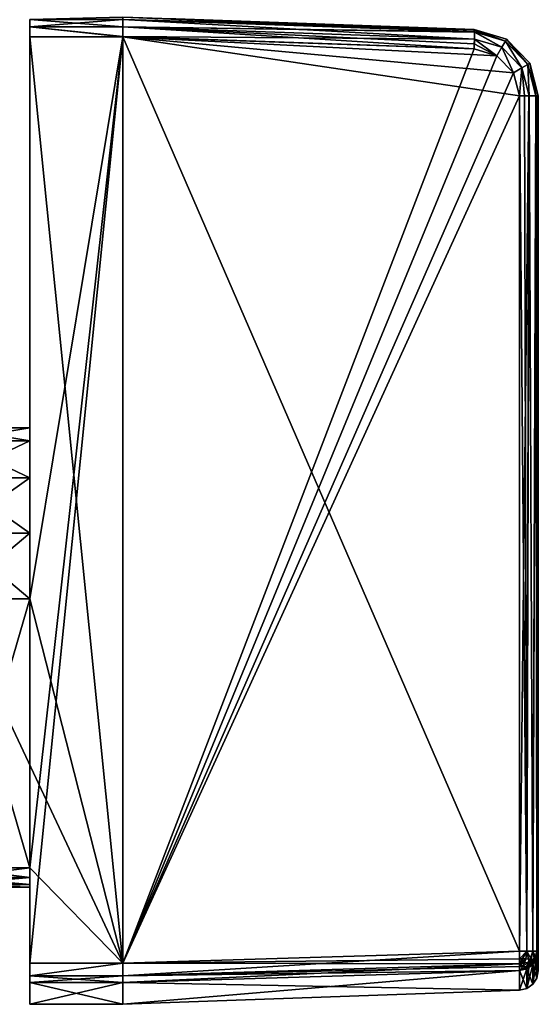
# Model space of a CAD drawing. Header units: millimetres. Extents: x -275 to 275, y -2132 to 836.
# Tile 3 of 83: x -14 to 40, y -2132 to -2031. Entities that reach past the tile are written whole.
import ezdxf

# ---------------------------------------------------------------- set-up
doc = ezdxf.new("R2010")
doc.units = ezdxf.units.MM
doc.header["$LTSCALE"] = 13.670324
for name, color, linetype in [('477', 7, 'CONTINUOUS'), ('478', 7, 'CONTINUOUS'), ('479', 7, 'CONTINUOUS'), ('480', 7, 'CONTINUOUS'), ('481', 7, 'CONTINUOUS'), ('482', 7, 'CONTINUOUS'), ('483', 7, 'CONTINUOUS'), ('485', 7, 'CONTINUOUS'), ('486', 7, 'CONTINUOUS'), ('487', 7, 'CONTINUOUS'), ('488', 7, 'CONTINUOUS'), ('489', 7, 'CONTINUOUS'), ('490', 7, 'CONTINUOUS'), ('491', 7, 'CONTINUOUS'), ('492', 7, 'CONTINUOUS'), ('493', 7, 'CONTINUOUS'), ('494', 7, 'CONTINUOUS'), ('495', 7, 'CONTINUOUS'), ('496', 7, 'CONTINUOUS'), ('497', 7, 'CONTINUOUS'), ('498', 7, 'CONTINUOUS'), ('499', 7, 'CONTINUOUS'), ('500', 7, 'CONTINUOUS'), ('501', 7, 'CONTINUOUS'), ('502', 7, 'CONTINUOUS'), ('503', 7, 'CONTINUOUS'), ('504', 7, 'CONTINUOUS'), ('505', 7, 'CONTINUOUS'), ('506', 7, 'CONTINUOUS'), ('507', 7, 'CONTINUOUS'), ('508', 7, 'CONTINUOUS'), ('509', 7, 'CONTINUOUS'), ('510', 7, 'CONTINUOUS'), ('518', 7, 'CONTINUOUS'), ('519', 7, 'CONTINUOUS'), ('520', 7, 'CONTINUOUS')]:
    doc.layers.add(name, color=color, linetype=linetype)

msp = doc.modelspace()

# ---------------------------------------------------------------- linework, layer by layer
at = {"layer": '477', "linetype": 'CONTINUOUS'}
for points in [[(-12.5, -2030.92, 44.07), (-12.5, -2031.66, 43.34), (-12.5, -2030.92, 77.07), (-12.5, -2030.92, 44.07)], [(-12.5, -2030.92, 77.07), (-12.5, -2031.66, 43.34), (-12.5, -2031.66, 77.8), (-12.5, -2030.92, 77.07)], [(-12.5, -2031.66, 43.34), (-12.5, -2032.66, 43.07), (-12.5, -2031.66, 77.8), (-12.5, -2031.66, 43.34)], [(-12.5, -2031.66, 77.8), (-12.5, -2032.66, 43.07), (-12.5, -2032.66, 78.07), (-12.5, -2031.66, 77.8)], [(-12.5, -2032.66, 78.07), (-12.5, -2032.66, 43.07), (-12.5, -2083.46, 44.4), (-12.5, -2032.66, 78.07)], [(-12.5, -2083.46, 44.4), (-12.5, -2032.66, 43.07), (-12.5, -2090.16, 43.07), (-12.5, -2083.46, 44.4)], [(-12.5, -2090.16, 78.07), (-12.5, -2032.66, 78.07), (-12.5, -2083.46, 76.74), (-12.5, -2090.16, 78.07)], [(-12.5, -2083.46, 76.74), (-12.5, -2032.66, 78.07), (-12.5, -2077.78, 72.94), (-12.5, -2083.46, 76.74)], [(-12.5, -2077.78, 72.94), (-12.5, -2032.66, 78.07), (-12.5, -2073.99, 67.26), (-12.5, -2077.78, 72.94)], [(-12.5, -2073.99, 67.26), (-12.5, -2032.66, 78.07), (-12.5, -2072.66, 60.57), (-12.5, -2073.99, 67.26)], [(-12.5, -2072.66, 60.57), (-12.5, -2032.66, 78.07), (-12.5, -2073.99, 53.87), (-12.5, -2072.66, 60.57)], [(-12.5, -2073.99, 53.87), (-12.5, -2032.66, 78.07), (-12.5, -2077.78, 48.19), (-12.5, -2073.99, 53.87)], [(-12.5, -2077.78, 48.19), (-12.5, -2032.66, 78.07), (-12.5, -2083.46, 44.4), (-12.5, -2077.78, 48.19)]]:
    msp.add_3dface(points, dxfattribs=at)
at = {"layer": '478', "linetype": 'CONTINUOUS'}
for points in [[(-12.5, -2117.66, 43.07), (-12.5, -2127.42, 43.07), (-12.5, -2128.73, 43.56), (-12.5, -2117.66, 43.07)], [(-12.5, -2117.66, 43.07), (-12.5, -2128.73, 43.56), (-12.5, -2118.66, 43.34), (-12.5, -2117.66, 43.07)], [(-12.5, -2127.42, 78.07), (-12.5, -2117.66, 78.07), (-12.5, -2118.66, 77.8), (-12.5, -2127.42, 78.07)], [(-12.5, -2128.73, 77.58), (-12.5, -2127.42, 78.07), (-12.5, -2118.66, 77.8), (-12.5, -2128.73, 77.58)], [(-12.5, -2118.66, 43.34), (-12.5, -2128.73, 43.56), (-12.5, -2119.39, 44.07), (-12.5, -2118.66, 43.34)], [(-12.5, -2119.39, 77.07), (-12.5, -2128.73, 77.58), (-12.5, -2118.66, 77.8), (-12.5, -2119.39, 77.07)], [(-12.5, -2128.73, 43.56), (-12.5, -2129.4, 44.78), (-12.5, -2119.39, 44.07), (-12.5, -2128.73, 43.56)], [(-12.5, -2119.39, 44.07), (-12.5, -2129.4, 44.78), (-12.5, -2119.66, 45.07), (-12.5, -2119.39, 44.07)], [(-12.5, -2129.4, 76.35), (-12.5, -2128.73, 77.58), (-12.5, -2119.39, 77.07), (-12.5, -2129.4, 76.35)], [(-12.5, -2119.66, 76.07), (-12.5, -2129.4, 76.35), (-12.5, -2119.39, 77.07), (-12.5, -2119.66, 76.07)], [(-12.5, -2129.4, 44.78), (-12.5, -2131.61, 60.28), (-12.5, -2119.66, 45.07), (-12.5, -2129.4, 44.78)], [(-12.5, -2131.61, 60.85), (-12.5, -2129.4, 76.35), (-12.5, -2119.66, 76.07), (-12.5, -2131.61, 60.85)], [(-12.5, -2131.63, 60.57), (-12.5, -2131.61, 60.85), (-12.5, -2119.66, 45.07), (-12.5, -2131.63, 60.57)], [(-12.5, -2119.66, 45.07), (-12.5, -2131.61, 60.85), (-12.5, -2119.66, 76.07), (-12.5, -2119.66, 45.07)], [(-12.5, -2131.61, 60.28), (-12.5, -2131.63, 60.57), (-12.5, -2119.66, 45.07), (-12.5, -2131.61, 60.28)]]:
    msp.add_3dface(points, dxfattribs=at)
at = {"layer": '479', "linetype": 'CONTINUOUS'}
for points in [[(-2.99, -2030.92, 44.07), (-12.5, -2030.92, 44.07), (-3, -2030.66, 45.07), (-2.99, -2030.92, 44.07)], [(-12.5, -2031.66, 43.34), (-12.5, -2030.92, 44.07), (-2.99, -2031.65, 43.34), (-12.5, -2031.66, 43.34)], [(-2.99, -2031.65, 43.34), (-12.5, -2030.92, 44.07), (-2.99, -2030.92, 44.07), (-2.99, -2031.65, 43.34)], [(-3, -2032.65, 43.07), (-12.5, -2031.66, 43.34), (-2.99, -2031.65, 43.34), (-3, -2032.65, 43.07)], [(-12.5, -2032.66, 43.07), (-12.5, -2031.66, 43.34), (-3, -2032.66, 43.07), (-12.5, -2032.66, 43.07)], [(-3, -2032.66, 43.07), (-12.5, -2031.66, 43.34), (-3, -2032.65, 43.07), (-3, -2032.66, 43.07)]]:
    msp.add_3dface(points, dxfattribs=at)
at = {"layer": '480', "linetype": 'CONTINUOUS'}
for points in [[(-12.5, -2090.16, 43.07), (-12.5, -2032.66, 43.07), (-3, -2127.42, 43.07), (-12.5, -2090.16, 43.07)], [(-12.5, -2032.66, 43.07), (-3, -2032.66, 43.07), (-3, -2127.42, 43.07), (-12.5, -2032.66, 43.07)], [(-20.5, -2090.16, 43.07), (-12.5, -2090.16, 43.07), (-3, -2127.42, 43.07), (-20.5, -2090.16, 43.07)], [(-20.5, -2117.66, 43.07), (-20.5, -2090.16, 43.07), (-12.5, -2117.66, 43.07), (-20.5, -2117.66, 43.07)], [(-12.5, -2117.66, 43.07), (-20.5, -2090.16, 43.07), (-3, -2127.42, 43.07), (-12.5, -2117.66, 43.07)], [(-12.5, -2127.42, 43.07), (-12.5, -2117.66, 43.07), (-3, -2127.42, 43.07), (-12.5, -2127.42, 43.07)]]:
    msp.add_3dface(points, dxfattribs=at)
at = {"layer": '481', "linetype": 'CONTINUOUS'}
for points in [[(-12.5, -2073.99, 67.26), (-12.5, -2072.66, 60.57), (-20.5, -2073.99, 67.26), (-12.5, -2073.99, 67.26)], [(-12.5, -2072.66, 60.57), (-12.5, -2073.99, 53.87), (-20.5, -2072.66, 60.57), (-12.5, -2072.66, 60.57)], [(-20.5, -2073.99, 67.26), (-12.5, -2072.66, 60.57), (-20.5, -2072.66, 60.57), (-20.5, -2073.99, 67.26)], [(-20.5, -2072.66, 60.57), (-12.5, -2073.99, 53.87), (-20.5, -2073.99, 53.87), (-20.5, -2072.66, 60.57)], [(-12.5, -2077.78, 72.94), (-12.5, -2073.99, 67.26), (-20.5, -2077.78, 72.94), (-12.5, -2077.78, 72.94)], [(-20.5, -2077.78, 72.94), (-12.5, -2073.99, 67.26), (-20.5, -2073.99, 67.26), (-20.5, -2077.78, 72.94)], [(-12.5, -2073.99, 53.87), (-12.5, -2077.78, 48.19), (-20.5, -2073.99, 53.87), (-12.5, -2073.99, 53.87)], [(-20.5, -2073.99, 53.87), (-12.5, -2077.78, 48.19), (-20.5, -2077.78, 48.19), (-20.5, -2073.99, 53.87)], [(-12.5, -2083.46, 76.74), (-12.5, -2077.78, 72.94), (-20.5, -2083.46, 76.74), (-12.5, -2083.46, 76.74)], [(-20.5, -2083.46, 76.74), (-12.5, -2077.78, 72.94), (-20.5, -2077.78, 72.94), (-20.5, -2083.46, 76.74)], [(-12.5, -2077.78, 48.19), (-12.5, -2083.46, 44.4), (-20.5, -2077.78, 48.19), (-12.5, -2077.78, 48.19)], [(-20.5, -2077.78, 48.19), (-12.5, -2083.46, 44.4), (-20.5, -2083.46, 44.4), (-20.5, -2077.78, 48.19)], [(-12.5, -2090.16, 78.07), (-12.5, -2083.46, 76.74), (-20.5, -2090.16, 78.07), (-12.5, -2090.16, 78.07)], [(-20.5, -2090.16, 78.07), (-12.5, -2083.46, 76.74), (-20.5, -2083.46, 76.74), (-20.5, -2090.16, 78.07)], [(-12.5, -2083.46, 44.4), (-12.5, -2090.16, 43.07), (-20.5, -2083.46, 44.4), (-12.5, -2083.46, 44.4)], [(-12.5, -2090.16, 43.07), (-20.5, -2090.16, 43.07), (-20.5, -2083.46, 44.4), (-12.5, -2090.16, 43.07)]]:
    msp.add_3dface(points, dxfattribs=at)
at = {"layer": '482', "linetype": 'CONTINUOUS'}
for points in [[(-12.5, -2032.66, 78.07), (-12.5, -2090.16, 78.07), (-3, -2032.66, 78.07), (-12.5, -2032.66, 78.07)], [(-3, -2032.66, 78.07), (-12.5, -2090.16, 78.07), (-12.5, -2117.66, 78.07), (-3, -2032.66, 78.07)], [(-3, -2127.42, 78.07), (-3, -2032.66, 78.07), (-12.5, -2127.42, 78.07), (-3, -2127.42, 78.07)], [(-12.5, -2127.42, 78.07), (-3, -2032.66, 78.07), (-12.5, -2117.66, 78.07), (-12.5, -2127.42, 78.07)], [(-12.5, -2090.16, 78.07), (-20.5, -2090.16, 78.07), (-20.5, -2117.66, 78.07), (-12.5, -2090.16, 78.07)], [(-12.5, -2117.66, 78.07), (-12.5, -2090.16, 78.07), (-20.5, -2117.66, 78.07), (-12.5, -2117.66, 78.07)]]:
    msp.add_3dface(points, dxfattribs=at)
at = {"layer": '483', "linetype": 'CONTINUOUS'}
for points in [[(-3, -2030.66, 76.07), (-12.5, -2030.92, 77.07), (-2.99, -2030.92, 77.07), (-3, -2030.66, 76.07)], [(-12.5, -2030.92, 77.07), (-12.5, -2031.66, 77.8), (-2.99, -2030.92, 77.07), (-12.5, -2030.92, 77.07)], [(-2.99, -2030.92, 77.07), (-12.5, -2031.66, 77.8), (-2.99, -2031.65, 77.8), (-2.99, -2030.92, 77.07)], [(-2.99, -2031.65, 77.8), (-12.5, -2031.66, 77.8), (-3, -2032.65, 78.07), (-2.99, -2031.65, 77.8)], [(-12.5, -2031.66, 77.8), (-12.5, -2032.66, 78.07), (-3, -2032.65, 78.07), (-12.5, -2031.66, 77.8)], [(-3, -2032.65, 78.07), (-12.5, -2032.66, 78.07), (-3, -2032.66, 78.07), (-3, -2032.65, 78.07)]]:
    msp.add_3dface(points, dxfattribs=at)
at = {"layer": '485', "linetype": 'CONTINUOUS'}
for points in [[(32.94, -2031.91, 74.81), (-3, -2030.66, 45.07), (2.43, -2030.84, 58.8), (32.94, -2031.91, 74.81)], [(-3, -2030.66, 45.07), (32.94, -2031.91, 74.81), (32.94, -2031.91, 46.32), (-3, -2030.66, 45.07)], [(-3, -2030.66, 76.07), (32.94, -2031.91, 74.81), (-0.93, -2030.73, 63.42), (-3, -2030.66, 76.07)], [(-3, -2030.66, 76.07), (-3, -2030.66, 76.07), (32.94, -2031.91, 74.81), (-3, -2030.66, 76.07)], [(-0.93, -2030.73, 63.42), (32.94, -2031.91, 74.81), (0.93, -2030.79, 63.42), (-0.93, -2030.73, 63.42)], [(0.93, -2030.79, 63.42), (32.94, -2031.91, 74.81), (2.43, -2030.84, 62.33), (0.93, -2030.79, 63.42)], [(2.43, -2030.84, 62.33), (32.94, -2031.91, 74.81), (3, -2030.86, 60.57), (2.43, -2030.84, 62.33)], [(3, -2030.86, 60.57), (32.94, -2031.91, 74.81), (2.43, -2030.84, 58.8), (3, -2030.86, 60.57)]]:
    msp.add_3dface(points, dxfattribs=at)
at = {"layer": '486', "linetype": 'CONTINUOUS'}
for points in [[(32.94, -2031.91, 46.32), (32.94, -2031.91, 74.81), (36.24, -2032.9, 74.73), (32.94, -2031.91, 46.32)], [(36.24, -2032.9, 46.4), (32.94, -2031.91, 46.32), (36.24, -2032.9, 74.73), (36.24, -2032.9, 46.4)], [(38.63, -2035.38, 46.46), (36.24, -2032.9, 46.4), (38.63, -2035.38, 74.67), (38.63, -2035.38, 46.46)], [(38.63, -2035.38, 74.67), (36.24, -2032.9, 46.4), (36.24, -2032.9, 74.73), (38.63, -2035.38, 74.67)], [(39.5, -2038.71, 46.48), (38.63, -2035.38, 46.46), (39.5, -2038.71, 74.65), (39.5, -2038.71, 46.48)], [(39.5, -2038.71, 74.65), (38.63, -2035.38, 46.46), (38.63, -2035.38, 74.67), (39.5, -2038.71, 74.65)]]:
    msp.add_3dface(points, dxfattribs=at)
at = {"layer": '487', "linetype": 'CONTINUOUS'}
for points in [[(32.94, -2031.91, 46.32), (36.24, -2032.9, 46.4), (36.13, -2033.13, 45.43), (32.94, -2031.91, 46.32)], [(32.96, -2032.17, 45.33), (32.94, -2031.91, 46.32), (32.96, -2032.18, 45.32), (32.96, -2032.17, 45.33)], [(32.96, -2032.18, 45.32), (32.94, -2031.91, 46.32), (36.13, -2033.13, 45.43), (32.96, -2032.18, 45.32)], [(32.96, -2032.18, 45.32), (36.13, -2033.13, 45.43), (35.77, -2033.75, 44.69), (32.96, -2032.18, 45.32)], [(32.96, -2032.9, 44.6), (32.96, -2032.18, 45.32), (32.96, -2032.91, 44.59), (32.96, -2032.9, 44.6)], [(32.96, -2032.91, 44.59), (32.96, -2032.18, 45.32), (35.77, -2033.75, 44.69), (32.96, -2032.91, 44.59)], [(32.95, -2033.38, 44.39), (32.96, -2032.91, 44.59), (35.27, -2034.61, 44.4), (32.95, -2033.38, 44.39)], [(32.96, -2032.91, 44.59), (35.77, -2033.75, 44.69), (35.27, -2034.61, 44.4), (32.96, -2032.91, 44.59)], [(35.77, -2033.75, 44.69), (36.13, -2033.13, 45.43), (37.81, -2035.86, 44.76), (35.77, -2033.75, 44.69)], [(36.13, -2033.13, 45.43), (36.24, -2032.9, 46.4), (38.43, -2035.51, 45.51), (36.13, -2033.13, 45.43)], [(36.13, -2033.13, 45.43), (38.43, -2035.51, 45.51), (37.81, -2035.86, 44.76), (36.13, -2033.13, 45.43)], [(36.24, -2032.9, 46.4), (38.63, -2035.38, 46.46), (38.43, -2035.51, 45.51), (36.24, -2032.9, 46.4)], [(32.94, -2033.91, 44.32), (32.95, -2033.38, 44.39), (35.27, -2034.61, 44.4), (32.94, -2033.91, 44.32)], [(35.27, -2034.61, 44.4), (35.77, -2033.75, 44.69), (36.95, -2036.35, 44.46), (35.27, -2034.61, 44.4)], [(35.77, -2033.75, 44.69), (37.81, -2035.86, 44.76), (36.95, -2036.35, 44.46), (35.77, -2033.75, 44.69)], [(38.43, -2035.51, 45.51), (38.63, -2035.38, 46.46), (39.27, -2038.71, 45.54), (38.43, -2035.51, 45.51)], [(38.63, -2035.38, 46.46), (39.5, -2038.71, 46.48), (39.27, -2038.71, 45.54), (38.63, -2035.38, 46.46)], [(36.95, -2036.35, 44.46), (37.81, -2035.86, 44.76), (37.57, -2038.71, 44.48), (36.95, -2036.35, 44.46)], [(37.81, -2035.86, 44.76), (38.56, -2038.71, 44.79), (37.57, -2038.71, 44.48), (37.81, -2035.86, 44.76)], [(37.81, -2035.86, 44.76), (38.43, -2035.51, 45.51), (38.56, -2038.71, 44.79), (37.81, -2035.86, 44.76)], [(38.43, -2035.51, 45.51), (39.27, -2038.71, 45.54), (38.56, -2038.71, 44.79), (38.43, -2035.51, 45.51)], [(37.57, -2038.71, 44.48), (38.56, -2038.71, 44.79), (38.53, -2038.71, 44.77), (37.57, -2038.71, 44.48)], [(38.56, -2038.71, 44.79), (39.27, -2038.71, 45.54), (39.24, -2038.71, 45.49), (38.56, -2038.71, 44.79)], [(39.27, -2038.71, 45.54), (39.5, -2038.71, 46.48), (39.43, -2038.71, 45.97), (39.27, -2038.71, 45.54)]]:
    msp.add_3dface(points, dxfattribs=at)
at = {"layer": '488', "linetype": 'CONTINUOUS'}
for points in [[(-2.99, -2030.92, 44.07), (-3, -2030.66, 45.07), (32.96, -2032.17, 45.33), (-2.99, -2030.92, 44.07)], [(-3, -2030.66, 45.07), (32.94, -2031.91, 46.32), (32.96, -2032.17, 45.33), (-3, -2030.66, 45.07)], [(-2.99, -2031.65, 43.34), (-2.99, -2030.92, 44.07), (32.96, -2032.9, 44.6), (-2.99, -2031.65, 43.34)], [(-2.99, -2030.92, 44.07), (32.96, -2032.17, 45.33), (32.96, -2032.18, 45.32), (-2.99, -2030.92, 44.07)], [(-2.99, -2030.92, 44.07), (32.96, -2032.18, 45.32), (32.96, -2032.9, 44.6), (-2.99, -2030.92, 44.07)], [(-3, -2032.65, 43.07), (-2.99, -2031.65, 43.34), (32.94, -2033.91, 44.32), (-3, -2032.65, 43.07)], [(-2.99, -2031.65, 43.34), (32.96, -2032.9, 44.6), (32.96, -2032.91, 44.59), (-2.99, -2031.65, 43.34)], [(-2.99, -2031.65, 43.34), (32.96, -2032.91, 44.59), (32.95, -2033.38, 44.39), (-2.99, -2031.65, 43.34)], [(-2.99, -2031.65, 43.34), (32.95, -2033.38, 44.39), (32.94, -2033.91, 44.32), (-2.99, -2031.65, 43.34)]]:
    msp.add_3dface(points, dxfattribs=at)
at = {"layer": '489', "linetype": 'CONTINUOUS'}
for points in [[(-3, -2032.66, 43.07), (-3, -2032.65, 43.07), (32.94, -2033.91, 44.32), (-3, -2032.66, 43.07)], [(-3, -2127.42, 43.07), (-3, -2032.66, 43.07), (37.57, -2126.19, 44.48), (-3, -2127.42, 43.07)], [(-3, -2032.66, 43.07), (32.94, -2033.91, 44.32), (35.27, -2034.61, 44.4), (-3, -2032.66, 43.07)], [(-3, -2032.66, 43.07), (35.27, -2034.61, 44.4), (36.95, -2036.35, 44.46), (-3, -2032.66, 43.07)], [(-3, -2032.66, 43.07), (36.95, -2036.35, 44.46), (37.57, -2038.71, 44.48), (-3, -2032.66, 43.07)], [(-3, -2032.66, 43.07), (37.57, -2038.71, 44.48), (37.57, -2126.19, 44.48), (-3, -2032.66, 43.07)], [(-3, -2127.42, 43.07), (-3, -2127.42, 43.07), (37.57, -2126.19, 44.48), (-3, -2127.42, 43.07)]]:
    msp.add_3dface(points, dxfattribs=at)
at = {"layer": '490', "linetype": 'CONTINUOUS'}
for points in [[(-12.5, -2127.42, 43.07), (-3, -2127.42, 43.07), (-3, -2127.42, 43.07), (-12.5, -2127.42, 43.07)], [(-12.5, -2127.42, 43.07), (-3, -2127.42, 43.07), (-12.5, -2128.73, 43.56), (-12.5, -2127.42, 43.07)], [(-3, -2127.42, 43.07), (-2.99, -2128.73, 43.56), (-12.5, -2128.73, 43.56), (-3, -2127.42, 43.07)], [(-3, -2129.4, 44.78), (-12.5, -2129.4, 44.78), (-12.5, -2128.73, 43.56), (-3, -2129.4, 44.78)], [(-3, -2129.4, 44.78), (-3, -2129.4, 44.78), (-12.5, -2128.73, 43.56), (-3, -2129.4, 44.78)], [(-2.99, -2128.73, 43.56), (-3, -2129.4, 44.78), (-12.5, -2128.73, 43.56), (-2.99, -2128.73, 43.56)]]:
    msp.add_3dface(points, dxfattribs=at)
at = {"layer": '491', "linetype": 'CONTINUOUS'}
for points in [[(-12.5, -2129.4, 44.78), (-3, -2129.4, 44.78), (-3, -2131.61, 60.28), (-12.5, -2129.4, 44.78)], [(-12.5, -2131.61, 60.28), (-12.5, -2129.4, 44.78), (-3, -2131.61, 60.28), (-12.5, -2131.61, 60.28)]]:
    msp.add_3dface(points, dxfattribs=at)
at = {"layer": '492', "linetype": 'CONTINUOUS'}
for points in [[(-12.5, -2131.61, 60.85), (-12.5, -2131.63, 60.57), (-3, -2131.61, 60.85), (-12.5, -2131.61, 60.85)], [(-12.5, -2131.63, 60.57), (-12.5, -2131.61, 60.28), (-3, -2131.63, 60.57), (-12.5, -2131.63, 60.57)], [(-12.5, -2131.63, 60.57), (-3, -2131.63, 60.57), (-3, -2131.61, 60.85), (-12.5, -2131.63, 60.57)], [(-12.5, -2131.61, 60.28), (-3, -2131.61, 60.28), (-3, -2131.63, 60.57), (-12.5, -2131.61, 60.28)]]:
    msp.add_3dface(points, dxfattribs=at)
at = {"layer": '493', "linetype": 'CONTINUOUS'}
for points in [[(-12.5, -2129.4, 76.35), (-12.5, -2131.61, 60.85), (-3, -2129.4, 76.35), (-12.5, -2129.4, 76.35)], [(-3, -2129.4, 76.35), (-12.5, -2131.61, 60.85), (-3, -2131.61, 60.85), (-3, -2129.4, 76.35)]]:
    msp.add_3dface(points, dxfattribs=at)
at = {"layer": '494', "linetype": 'CONTINUOUS'}
for points in [[(-3, -2127.42, 78.07), (-12.5, -2127.42, 78.07), (-12.5, -2128.73, 77.58), (-3, -2127.42, 78.07)], [(-3, -2127.42, 78.07), (-12.5, -2128.73, 77.58), (-2.99, -2128.73, 77.58), (-3, -2127.42, 78.07)], [(-12.5, -2128.73, 77.58), (-12.5, -2129.4, 76.35), (-2.99, -2128.73, 77.58), (-12.5, -2128.73, 77.58)], [(-2.99, -2128.73, 77.58), (-12.5, -2129.4, 76.35), (-3, -2129.4, 76.35), (-2.99, -2128.73, 77.58)]]:
    msp.add_3dface(points, dxfattribs=at)
at = {"layer": '495', "linetype": 'CONTINUOUS'}
for points in [[(-3, -2032.65, 78.07), (-3, -2032.66, 78.07), (32.94, -2033.91, 76.81), (-3, -2032.65, 78.07)], [(-3, -2032.66, 78.07), (-3, -2127.42, 78.07), (32.94, -2033.91, 76.81), (-3, -2032.66, 78.07)], [(32.94, -2033.91, 76.81), (-3, -2127.42, 78.07), (35.27, -2034.61, 76.73), (32.94, -2033.91, 76.81)], [(35.27, -2034.61, 76.73), (-3, -2127.42, 78.07), (36.95, -2036.35, 76.67), (35.27, -2034.61, 76.73)], [(36.95, -2036.35, 76.67), (-3, -2127.42, 78.07), (37.57, -2038.71, 76.65), (36.95, -2036.35, 76.67)], [(37.57, -2038.71, 76.65), (-3, -2127.42, 78.07), (37.57, -2126.19, 76.65), (37.57, -2038.71, 76.65)], [(-3, -2127.42, 78.07), (-3, -2127.42, 78.07), (37.57, -2126.19, 76.65), (-3, -2127.42, 78.07)]]:
    msp.add_3dface(points, dxfattribs=at)
at = {"layer": '496', "linetype": 'CONTINUOUS'}
for points in [[(36.24, -2032.9, 74.73), (32.94, -2031.91, 74.81), (36.13, -2033.13, 75.7), (36.24, -2032.9, 74.73)], [(36.13, -2033.13, 75.7), (32.94, -2031.91, 74.81), (32.95, -2031.98, 75.34), (36.13, -2033.13, 75.7)], [(32.96, -2032.18, 75.81), (36.13, -2033.13, 75.7), (32.95, -2031.98, 75.34), (32.96, -2032.18, 75.81)], [(36.13, -2033.13, 75.7), (32.96, -2032.18, 75.81), (35.77, -2033.75, 76.45), (36.13, -2033.13, 75.7)], [(35.77, -2033.75, 76.45), (32.96, -2032.18, 75.81), (32.96, -2032.19, 75.82), (35.77, -2033.75, 76.45)], [(32.96, -2032.91, 76.54), (35.77, -2033.75, 76.45), (32.96, -2032.19, 75.82), (32.96, -2032.91, 76.54)], [(32.94, -2033.91, 76.81), (35.27, -2034.61, 76.73), (32.96, -2032.92, 76.55), (32.94, -2033.91, 76.81)], [(35.27, -2034.61, 76.73), (35.77, -2033.75, 76.45), (32.96, -2032.91, 76.54), (35.27, -2034.61, 76.73)], [(35.27, -2034.61, 76.73), (32.96, -2032.91, 76.54), (32.96, -2032.92, 76.55), (35.27, -2034.61, 76.73)], [(37.81, -2035.86, 76.38), (36.13, -2033.13, 75.7), (35.77, -2033.75, 76.45), (37.81, -2035.86, 76.38)], [(38.43, -2035.51, 75.62), (36.24, -2032.9, 74.73), (36.13, -2033.13, 75.7), (38.43, -2035.51, 75.62)], [(38.43, -2035.51, 75.62), (36.13, -2033.13, 75.7), (37.81, -2035.86, 76.38), (38.43, -2035.51, 75.62)], [(38.63, -2035.38, 74.67), (36.24, -2032.9, 74.73), (38.43, -2035.51, 75.62), (38.63, -2035.38, 74.67)], [(35.27, -2034.61, 76.73), (36.95, -2036.35, 76.67), (35.77, -2033.75, 76.45), (35.27, -2034.61, 76.73)], [(36.95, -2036.35, 76.67), (37.81, -2035.86, 76.38), (35.77, -2033.75, 76.45), (36.95, -2036.35, 76.67)], [(39.27, -2038.71, 75.59), (38.63, -2035.38, 74.67), (38.43, -2035.51, 75.62), (39.27, -2038.71, 75.59)], [(39.5, -2038.71, 74.65), (38.63, -2035.38, 74.67), (39.27, -2038.71, 75.59), (39.5, -2038.71, 74.65)], [(36.95, -2036.35, 76.67), (37.57, -2038.71, 76.65), (37.81, -2035.86, 76.38), (36.95, -2036.35, 76.67)], [(37.81, -2035.86, 76.38), (37.57, -2038.71, 76.65), (38.08, -2038.71, 76.57), (37.81, -2035.86, 76.38)], [(38.56, -2038.71, 76.35), (38.43, -2035.51, 75.62), (37.81, -2035.86, 76.38), (38.56, -2038.71, 76.35)], [(38.56, -2038.71, 76.35), (37.81, -2035.86, 76.38), (38.55, -2038.71, 76.35), (38.56, -2038.71, 76.35)], [(38.55, -2038.71, 76.35), (37.81, -2035.86, 76.38), (38.08, -2038.71, 76.57), (38.55, -2038.71, 76.35)], [(39.27, -2038.71, 75.59), (38.43, -2035.51, 75.62), (39.25, -2038.71, 75.62), (39.27, -2038.71, 75.59)], [(39.25, -2038.71, 75.62), (38.43, -2035.51, 75.62), (38.56, -2038.71, 76.35), (39.25, -2038.71, 75.62)]]:
    msp.add_3dface(points, dxfattribs=at)
at = {"layer": '497', "linetype": 'CONTINUOUS'}
for points in [[(37.57, -2038.71, 76.65), (37.57, -2126.19, 76.65), (38.31, -2126.19, 76.48), (37.57, -2038.71, 76.65)], [(38.08, -2038.71, 76.57), (37.57, -2038.71, 76.65), (38.31, -2126.19, 76.48), (38.08, -2038.71, 76.57)], [(38.55, -2038.71, 76.35), (38.08, -2038.71, 76.57), (38.31, -2126.19, 76.48), (38.55, -2038.71, 76.35)], [(38.94, -2126.19, 76.04), (38.55, -2038.71, 76.35), (38.31, -2126.19, 76.48), (38.94, -2126.19, 76.04)], [(38.56, -2038.71, 76.35), (38.55, -2038.71, 76.35), (38.94, -2126.19, 76.04), (38.56, -2038.71, 76.35)], [(39.25, -2038.71, 75.62), (38.56, -2038.71, 76.35), (38.94, -2126.19, 76.04), (39.25, -2038.71, 75.62)], [(39.35, -2126.19, 75.4), (39.25, -2038.71, 75.62), (38.94, -2126.19, 76.04), (39.35, -2126.19, 75.4)], [(39.27, -2038.71, 75.59), (39.25, -2038.71, 75.62), (39.35, -2126.19, 75.4), (39.27, -2038.71, 75.59)], [(39.5, -2038.71, 74.65), (39.27, -2038.71, 75.59), (39.5, -2126.19, 74.65), (39.5, -2038.71, 74.65)], [(39.5, -2126.19, 74.65), (39.27, -2038.71, 75.59), (39.35, -2126.19, 75.4), (39.5, -2126.19, 74.65)]]:
    msp.add_3dface(points, dxfattribs=at)
at = {"layer": '498', "linetype": 'CONTINUOUS'}
for points in [[(39.5, -2038.71, 46.48), (39.5, -2038.71, 74.65), (39.5, -2126.19, 74.65), (39.5, -2038.71, 46.48)], [(39.5, -2038.71, 46.48), (39.5, -2126.19, 74.65), (39.5, -2126.19, 46.48), (39.5, -2038.71, 46.48)], [(39.5, -2126.19, 46.48), (39.5, -2126.19, 74.65), (39.5, -2128.2, 60.57), (39.5, -2126.19, 46.48)]]:
    msp.add_3dface(points, dxfattribs=at)
at = {"layer": '499', "linetype": 'CONTINUOUS'}
for points in [[(37.57, -2038.71, 44.48), (38.53, -2038.71, 44.77), (37.57, -2126.19, 44.48), (37.57, -2038.71, 44.48)], [(37.57, -2126.19, 44.48), (38.53, -2038.71, 44.77), (38.31, -2126.19, 44.66), (37.57, -2126.19, 44.48)], [(38.53, -2038.71, 44.77), (38.56, -2038.71, 44.79), (38.31, -2126.19, 44.66), (38.53, -2038.71, 44.77)], [(38.31, -2126.19, 44.66), (38.56, -2038.71, 44.79), (38.94, -2126.19, 45.09), (38.31, -2126.19, 44.66)], [(38.56, -2038.71, 44.79), (39.24, -2038.71, 45.49), (38.94, -2126.19, 45.09), (38.56, -2038.71, 44.79)], [(39.24, -2038.71, 45.49), (39.27, -2038.71, 45.54), (38.94, -2126.19, 45.09), (39.24, -2038.71, 45.49)], [(38.94, -2126.19, 45.09), (39.27, -2038.71, 45.54), (39.35, -2126.19, 45.73), (38.94, -2126.19, 45.09)], [(39.27, -2038.71, 45.54), (39.43, -2038.71, 45.97), (39.35, -2126.19, 45.73), (39.27, -2038.71, 45.54)], [(39.43, -2038.71, 45.97), (39.5, -2038.71, 46.48), (39.35, -2126.19, 45.73), (39.43, -2038.71, 45.97)], [(39.5, -2038.71, 46.48), (39.5, -2126.19, 46.48), (39.35, -2126.19, 45.73), (39.5, -2038.71, 46.48)]]:
    msp.add_3dface(points, dxfattribs=at)
at = {"layer": '500', "linetype": 'CONTINUOUS'}
for points in [[(37.57, -2126.19, 44.48), (38.31, -2126.19, 44.66), (37.59, -2126.98, 44.65), (37.57, -2126.19, 44.48)], [(37.59, -2126.98, 44.65), (38.31, -2126.19, 44.66), (38.23, -2126.98, 44.79), (37.59, -2126.98, 44.65)], [(37.59, -2126.98, 44.65), (38.23, -2126.98, 44.79), (37.59, -2127.5, 44.97), (37.59, -2126.98, 44.65)], [(37.59, -2127.5, 44.97), (38.23, -2126.98, 44.79), (37.59, -2127.78, 45.27), (37.59, -2127.5, 44.97)], [(37.59, -2127.78, 45.27), (38.23, -2126.98, 44.79), (37.96, -2127.78, 45.35), (37.59, -2127.78, 45.27)], [(38.23, -2126.98, 44.79), (38.76, -2127.01, 45.16), (37.96, -2127.78, 45.35), (38.23, -2126.98, 44.79)], [(37.96, -2127.78, 45.35), (38.76, -2127.01, 45.16), (38.26, -2127.8, 45.57), (37.96, -2127.78, 45.35)], [(38.23, -2126.98, 44.79), (38.31, -2126.19, 44.66), (38.76, -2127.01, 45.16), (38.23, -2126.98, 44.79)], [(38.76, -2127.01, 45.16), (39.12, -2127.08, 45.71), (38.26, -2127.8, 45.57), (38.76, -2127.01, 45.16)], [(38.31, -2126.19, 44.66), (38.94, -2126.19, 45.09), (38.76, -2127.01, 45.16), (38.31, -2126.19, 44.66)], [(38.76, -2127.01, 45.16), (38.94, -2126.19, 45.09), (39.12, -2127.08, 45.71), (38.76, -2127.01, 45.16)], [(38.94, -2126.19, 45.09), (39.35, -2126.19, 45.73), (39.12, -2127.08, 45.71), (38.94, -2126.19, 45.09)], [(39.35, -2126.19, 45.73), (39.5, -2126.19, 46.48), (39.12, -2127.08, 45.71), (39.35, -2126.19, 45.73)], [(39.12, -2127.08, 45.71), (39.5, -2126.19, 46.48), (39.35, -2126.93, 46.38), (39.12, -2127.08, 45.71)], [(39.24, -2127.16, 46.34), (39.12, -2127.08, 45.71), (39.35, -2126.93, 46.38), (39.24, -2127.16, 46.34)], [(37.59, -2127.78, 45.27), (37.96, -2127.78, 45.35), (37.57, -2128.17, 46.2), (37.59, -2127.78, 45.27)], [(37.96, -2127.78, 45.35), (38.26, -2127.8, 45.57), (37.57, -2128.17, 46.2), (37.96, -2127.78, 45.35)], [(38.26, -2127.8, 45.57), (38.47, -2127.84, 45.88), (37.57, -2128.17, 46.2), (38.26, -2127.8, 45.57)], [(38.47, -2127.84, 45.88), (38.54, -2127.88, 46.24), (37.57, -2128.17, 46.2), (38.47, -2127.84, 45.88)], [(37.57, -2128.17, 46.2), (38.54, -2127.88, 46.24), (38.31, -2128, 46.22), (37.57, -2128.17, 46.2)], [(38.26, -2127.8, 45.57), (39.12, -2127.08, 45.71), (38.47, -2127.84, 45.88), (38.26, -2127.8, 45.57)], [(39.12, -2127.08, 45.71), (39.24, -2127.16, 46.34), (38.47, -2127.84, 45.88), (39.12, -2127.08, 45.71)], [(38.47, -2127.84, 45.88), (39.24, -2127.16, 46.34), (38.94, -2127.57, 46.29), (38.47, -2127.84, 45.88)], [(38.54, -2127.88, 46.24), (38.47, -2127.84, 45.88), (38.94, -2127.57, 46.29), (38.54, -2127.88, 46.24)]]:
    msp.add_3dface(points, dxfattribs=at)
at = {"layer": '501', "linetype": 'CONTINUOUS'}
for points in [[(-3, -2127.42, 43.07), (37.57, -2126.19, 44.48), (37.59, -2126.98, 44.65), (-3, -2127.42, 43.07)], [(-3, -2127.42, 43.07), (37.59, -2126.98, 44.65), (37.59, -2127.5, 44.97), (-3, -2127.42, 43.07)], [(-2.99, -2128.73, 43.56), (-3, -2127.42, 43.07), (37.59, -2127.5, 44.97), (-2.99, -2128.73, 43.56)], [(-2.99, -2128.73, 43.56), (37.59, -2127.5, 44.97), (37.59, -2127.78, 45.27), (-2.99, -2128.73, 43.56)], [(-2.99, -2128.73, 43.56), (37.59, -2127.78, 45.27), (37.57, -2128.17, 46.2), (-2.99, -2128.73, 43.56)], [(-3, -2129.4, 44.78), (-2.99, -2128.73, 43.56), (37.57, -2128.17, 46.2), (-3, -2129.4, 44.78)]]:
    msp.add_3dface(points, dxfattribs=at)
at = {"layer": '502', "linetype": 'CONTINUOUS'}
for points in [[(-3, -2129.4, 44.78), (37.57, -2128.17, 46.2), (-3, -2131.61, 60.28), (-3, -2129.4, 44.78)], [(-3, -2129.4, 44.78), (-3, -2129.4, 44.78), (37.57, -2128.17, 46.2), (-3, -2129.4, 44.78)], [(-3, -2131.61, 60.28), (37.57, -2128.17, 46.2), (37.57, -2130.18, 60.29), (-3, -2131.61, 60.28)]]:
    msp.add_3dface(points, dxfattribs=at)
at = {"layer": '503', "linetype": 'CONTINUOUS'}
for points in [[(-3, -2131.61, 60.28), (37.57, -2130.18, 60.29), (-3, -2131.63, 60.57), (-3, -2131.61, 60.28)], [(-3, -2131.63, 60.57), (37.57, -2130.18, 60.29), (37.57, -2130.2, 60.57), (-3, -2131.63, 60.57)], [(-3, -2131.61, 60.85), (-3, -2131.63, 60.57), (37.57, -2130.18, 60.85), (-3, -2131.61, 60.85)], [(37.57, -2130.18, 60.85), (-3, -2131.63, 60.57), (37.57, -2130.2, 60.57), (37.57, -2130.18, 60.85)]]:
    msp.add_3dface(points, dxfattribs=at)
at = {"layer": '504', "linetype": 'CONTINUOUS'}
for points in [[(-3, -2129.4, 76.35), (37.57, -2130.18, 60.85), (37.57, -2128.17, 74.93), (-3, -2129.4, 76.35)], [(-3, -2129.4, 76.35), (-3, -2129.4, 76.35), (37.57, -2130.18, 60.85), (-3, -2129.4, 76.35)], [(-3, -2129.4, 76.35), (-3, -2131.61, 60.85), (37.57, -2130.18, 60.85), (-3, -2129.4, 76.35)]]:
    msp.add_3dface(points, dxfattribs=at)
at = {"layer": '505', "linetype": 'CONTINUOUS'}
for points in [[(-3, -2127.42, 78.07), (-2.99, -2128.73, 77.58), (37.57, -2126.19, 76.65), (-3, -2127.42, 78.07)], [(37.57, -2126.19, 76.65), (-2.99, -2128.73, 77.58), (37.59, -2127.5, 76.16), (37.57, -2126.19, 76.65)], [(-2.99, -2128.73, 77.58), (-3, -2129.4, 76.35), (37.59, -2127.5, 76.16), (-2.99, -2128.73, 77.58)], [(-3, -2129.4, 76.35), (37.57, -2128.17, 74.93), (37.59, -2127.5, 76.16), (-3, -2129.4, 76.35)]]:
    msp.add_3dface(points, dxfattribs=at)
at = {"layer": '506', "linetype": 'CONTINUOUS'}
for points in [[(38.31, -2126.19, 76.48), (37.57, -2126.19, 76.65), (37.59, -2127.5, 76.16), (38.31, -2126.19, 76.48)], [(38.31, -2126.19, 76.48), (37.59, -2127.5, 76.16), (38.55, -2127.31, 75.94), (38.31, -2126.19, 76.48)], [(38.94, -2126.19, 76.04), (38.31, -2126.19, 76.48), (38.55, -2127.31, 75.94), (38.94, -2126.19, 76.04)], [(39.25, -2126.83, 75.39), (38.94, -2126.19, 76.04), (38.55, -2127.31, 75.94), (39.25, -2126.83, 75.39)], [(39.25, -2126.83, 75.39), (38.55, -2127.31, 75.94), (38.94, -2127.57, 74.85), (39.25, -2126.83, 75.39)], [(39.35, -2126.19, 75.4), (38.94, -2126.19, 76.04), (39.25, -2126.83, 75.39), (39.35, -2126.19, 75.4)], [(39.35, -2126.93, 74.76), (39.25, -2126.83, 75.39), (38.94, -2127.57, 74.85), (39.35, -2126.93, 74.76)], [(39.5, -2126.19, 74.65), (39.35, -2126.19, 75.4), (39.25, -2126.83, 75.39), (39.5, -2126.19, 74.65)], [(39.5, -2126.19, 74.65), (39.25, -2126.83, 75.39), (39.35, -2126.93, 74.76), (39.5, -2126.19, 74.65)], [(37.59, -2127.5, 76.16), (37.57, -2128.17, 74.93), (38.31, -2128, 74.91), (37.59, -2127.5, 76.16)], [(38.55, -2127.31, 75.94), (37.59, -2127.5, 76.16), (38.31, -2128, 74.91), (38.55, -2127.31, 75.94)], [(38.94, -2127.57, 74.85), (38.55, -2127.31, 75.94), (38.31, -2128, 74.91), (38.94, -2127.57, 74.85)]]:
    msp.add_3dface(points, dxfattribs=at)
at = {"layer": '507', "linetype": 'CONTINUOUS'}
for points in [[(39.35, -2126.93, 74.76), (38.94, -2127.57, 74.85), (39.35, -2128.95, 60.67), (39.35, -2126.93, 74.76)], [(39.5, -2128.2, 60.57), (39.5, -2126.19, 74.65), (39.35, -2126.93, 74.76), (39.5, -2128.2, 60.57)], [(39.5, -2128.2, 60.57), (39.35, -2126.93, 74.76), (39.35, -2128.95, 60.67), (39.5, -2128.2, 60.57)], [(38.31, -2128, 74.91), (37.57, -2128.17, 74.93), (38.31, -2130.01, 60.83), (38.31, -2128, 74.91)], [(38.94, -2127.57, 74.85), (38.31, -2128, 74.91), (38.94, -2129.58, 60.76), (38.94, -2127.57, 74.85)], [(38.94, -2129.58, 60.76), (38.31, -2128, 74.91), (38.31, -2130.01, 60.83), (38.94, -2129.58, 60.76)], [(39.35, -2128.95, 60.67), (38.94, -2127.57, 74.85), (38.94, -2129.58, 60.76), (39.35, -2128.95, 60.67)], [(37.57, -2128.17, 74.93), (37.57, -2130.18, 60.85), (38.31, -2130.01, 60.83), (37.57, -2128.17, 74.93)]]:
    msp.add_3dface(points, dxfattribs=at)
at = {"layer": '508', "linetype": 'CONTINUOUS'}
for points in [[(39.35, -2128.95, 60.67), (38.94, -2129.58, 60.76), (39.35, -2128.95, 60.46), (39.35, -2128.95, 60.67)], [(39.35, -2128.95, 60.46), (38.94, -2129.58, 60.76), (38.94, -2129.58, 60.37), (39.35, -2128.95, 60.46)], [(39.5, -2128.2, 60.57), (39.35, -2128.95, 60.67), (39.35, -2128.95, 60.46), (39.5, -2128.2, 60.57)], [(37.57, -2130.2, 60.57), (37.57, -2130.18, 60.29), (38.31, -2130.01, 60.31), (37.57, -2130.2, 60.57)], [(37.57, -2130.18, 60.85), (37.57, -2130.2, 60.57), (38.31, -2130.01, 60.31), (37.57, -2130.18, 60.85)], [(38.31, -2130.01, 60.83), (37.57, -2130.18, 60.85), (38.31, -2130.01, 60.31), (38.31, -2130.01, 60.83)], [(38.94, -2129.58, 60.76), (38.31, -2130.01, 60.83), (38.94, -2129.58, 60.37), (38.94, -2129.58, 60.76)], [(38.94, -2129.58, 60.37), (38.31, -2130.01, 60.83), (38.31, -2130.01, 60.31), (38.94, -2129.58, 60.37)]]:
    msp.add_3dface(points, dxfattribs=at)
at = {"layer": '509', "linetype": 'CONTINUOUS'}
for points in [[(39.24, -2127.16, 46.34), (39.35, -2126.93, 46.38), (38.94, -2129.58, 60.37), (39.24, -2127.16, 46.34)], [(39.35, -2126.93, 46.38), (39.35, -2128.95, 60.46), (38.94, -2129.58, 60.37), (39.35, -2126.93, 46.38)], [(39.5, -2126.19, 46.48), (39.5, -2128.2, 60.57), (39.35, -2128.95, 60.46), (39.5, -2126.19, 46.48)], [(39.35, -2126.93, 46.38), (39.5, -2126.19, 46.48), (39.35, -2128.95, 60.46), (39.35, -2126.93, 46.38)], [(37.57, -2128.17, 46.2), (38.31, -2128, 46.22), (37.57, -2130.18, 60.29), (37.57, -2128.17, 46.2)], [(37.57, -2130.18, 60.29), (38.31, -2128, 46.22), (38.31, -2130.01, 60.31), (37.57, -2130.18, 60.29)], [(38.54, -2127.88, 46.24), (38.94, -2127.57, 46.29), (38.31, -2130.01, 60.31), (38.54, -2127.88, 46.24)], [(38.94, -2127.57, 46.29), (38.94, -2129.58, 60.37), (38.31, -2130.01, 60.31), (38.94, -2127.57, 46.29)], [(38.31, -2128, 46.22), (38.54, -2127.88, 46.24), (38.31, -2130.01, 60.31), (38.31, -2128, 46.22)], [(38.94, -2127.57, 46.29), (39.24, -2127.16, 46.34), (38.94, -2129.58, 60.37), (38.94, -2127.57, 46.29)]]:
    msp.add_3dface(points, dxfattribs=at)
at = {"layer": '510', "linetype": 'CONTINUOUS'}
for points in [[(-3, -2030.66, 76.07), (-2.99, -2030.92, 77.07), (32.94, -2031.91, 74.81), (-3, -2030.66, 76.07)], [(-2.99, -2030.92, 77.07), (-2.99, -2031.65, 77.8), (32.96, -2032.18, 75.81), (-2.99, -2030.92, 77.07)], [(32.94, -2031.91, 74.81), (-2.99, -2030.92, 77.07), (32.95, -2031.98, 75.34), (32.94, -2031.91, 74.81)], [(-2.99, -2030.92, 77.07), (32.96, -2032.18, 75.81), (32.95, -2031.98, 75.34), (-2.99, -2030.92, 77.07)], [(-2.99, -2031.65, 77.8), (-3, -2032.65, 78.07), (32.96, -2032.91, 76.54), (-2.99, -2031.65, 77.8)], [(32.96, -2032.18, 75.81), (-2.99, -2031.65, 77.8), (32.96, -2032.19, 75.82), (32.96, -2032.18, 75.81)], [(-2.99, -2031.65, 77.8), (32.96, -2032.91, 76.54), (32.96, -2032.19, 75.82), (-2.99, -2031.65, 77.8)], [(-3, -2032.65, 78.07), (32.94, -2033.91, 76.81), (32.96, -2032.92, 76.55), (-3, -2032.65, 78.07)], [(32.96, -2032.91, 76.54), (-3, -2032.65, 78.07), (32.96, -2032.92, 76.55), (32.96, -2032.91, 76.54)]]:
    msp.add_3dface(points, dxfattribs=at)
at = {"layer": '518', "linetype": 'CONTINUOUS'}
for points in [[(-12.5, -2117.66, 78.07), (-20.5, -2117.66, 78.07), (-20.5, -2118.66, 77.8), (-12.5, -2117.66, 78.07)], [(-12.5, -2118.66, 77.8), (-12.5, -2117.66, 78.07), (-20.5, -2118.66, 77.8), (-12.5, -2118.66, 77.8)], [(-12.5, -2119.39, 77.07), (-12.5, -2118.66, 77.8), (-20.5, -2119.39, 77.07), (-12.5, -2119.39, 77.07)], [(-12.5, -2118.66, 77.8), (-20.5, -2118.66, 77.8), (-20.5, -2119.39, 77.07), (-12.5, -2118.66, 77.8)], [(-12.5, -2119.66, 76.07), (-12.5, -2119.39, 77.07), (-20.5, -2119.66, 76.07), (-12.5, -2119.66, 76.07)], [(-12.5, -2119.39, 77.07), (-20.5, -2119.39, 77.07), (-20.5, -2119.66, 76.07), (-12.5, -2119.39, 77.07)]]:
    msp.add_3dface(points, dxfattribs=at)
at = {"layer": '519', "linetype": 'CONTINUOUS'}
for points in [[(-12.5, -2119.66, 45.07), (-12.5, -2119.66, 76.07), (-20.5, -2119.66, 45.07), (-12.5, -2119.66, 45.07)], [(-20.5, -2119.66, 45.07), (-12.5, -2119.66, 76.07), (-20.5, -2119.66, 76.07), (-20.5, -2119.66, 45.07)]]:
    msp.add_3dface(points, dxfattribs=at)
at = {"layer": '520', "linetype": 'CONTINUOUS'}
for points in [[(-20.5, -2117.66, 43.07), (-12.5, -2117.66, 43.07), (-12.5, -2118.66, 43.34), (-20.5, -2117.66, 43.07)], [(-20.5, -2117.66, 43.07), (-12.5, -2118.66, 43.34), (-20.5, -2118.66, 43.34), (-20.5, -2117.66, 43.07)], [(-12.5, -2118.66, 43.34), (-12.5, -2119.39, 44.07), (-20.5, -2118.66, 43.34), (-12.5, -2118.66, 43.34)], [(-20.5, -2118.66, 43.34), (-12.5, -2119.39, 44.07), (-20.5, -2119.39, 44.07), (-20.5, -2118.66, 43.34)], [(-12.5, -2119.39, 44.07), (-12.5, -2119.66, 45.07), (-20.5, -2119.39, 44.07), (-12.5, -2119.39, 44.07)], [(-20.5, -2119.39, 44.07), (-12.5, -2119.66, 45.07), (-20.5, -2119.66, 45.07), (-20.5, -2119.39, 44.07)]]:
    msp.add_3dface(points, dxfattribs=at)

doc.saveas('drawing.dxf')
